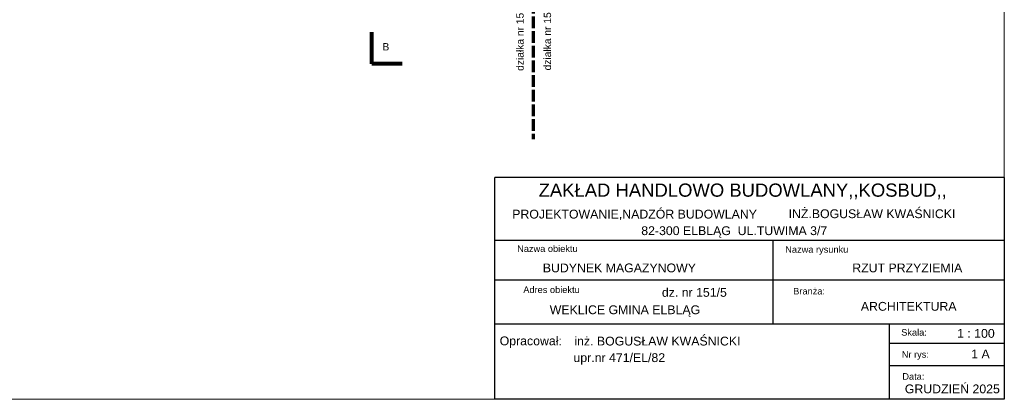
# Model space of a CAD drawing. Header units: millimetres. Extents: x 94902 to 117211, y 64708 to 93779.
# Tile 9 of 37: x 108087 to 110099, y 71771 to 72547. Entities that reach past the tile are written whole.
import ezdxf

# ---------------------------------------------------------------- set-up
doc = ezdxf.new("R2010")
doc.units = ezdxf.units.MM
doc.header["$MEASUREMENT"] = 0
doc.linetypes.add('ACAD_ISO02W100', pattern=[15, 12, -3])
for name, color, linetype, lineweight in [('A-POJ', 7, 'Continuous', 5), ('Grunt', 9, 'Continuous', 80), ('Przerywane', 1, 'ACAD_ISO02W100', 0)]:
    doc.layers.add(name, color=color, linetype=linetype, lineweight=lineweight)
doc.layers.add('Opisy', color=7, linetype='Continuous')
doc.styles.get("Standard").update_dxf_attribs({"font": 'arial.ttf'})

msp = doc.modelspace()

# ---------------------------------------------------------------- linework, layer by layer
at = {"layer": 'A-POJ', "ltscale": 10}
for p, q in [((110099.079, 71771.227), (110099.079, 74541.227)), ((106399.079, 71771.227), (110099.079, 71771.227))]:
    msp.add_line(p, q, dxfattribs=at)
at = {"layer": 'Grunt', "color": 1, "ltscale": 6}
for p, q in [((108806.391, 72456.793), (108806.391, 72521.819)), ((108868.191, 72456.793), (108806.391, 72456.793))]:
    msp.add_line(p, q, dxfattribs=at)
at = {"layer": 'Opisy'}
for p, q in [((109057.76, 71771.227), (109057.76, 72224.644)), ((110099.079, 72224.644), (109057.76, 72224.644)), ((110099.079, 72224.644), (110099.079, 71771.227)), ((110099.079, 72096.018), (109057.76, 72096.018)), ((109626.073, 72096.018), (109626.073, 71924.687)), ((109057.76, 72015.233), (110099.079, 72015.233)), ((110099.079, 71924.687), (109057.76, 71924.687)), ((109863.92, 71924.687), (109863.92, 71771.227)), ((110099.079, 71885.415), (109863.92, 71885.415)), ((109863.92, 71840.62), (110099.079, 71840.62)), ((110099.079, 71771.227), (109057.76, 71771.227))]:
    msp.add_line(p, q, dxfattribs=at)
at = {"layer": 'Przerywane', "lineweight": 70, "ltscale": 2}
msp.add_line((109136.525, 73843.852), (109136.525, 72303.099), dxfattribs=at)

# ---------------------------------------------------------------- texts
at = {"layer": 'Opisy', "ltscale": 30}
for s, p in [('działka nr 151/5', (109116.746, 72442.63)), ('działka nr 151/6', (109172.826, 72443.667))]:
    msp.add_text(s, height=15, rotation=90, dxfattribs=at).set_placement(p)
at = {"layer": 'Opisy'}
for s, height, p in [('B', 15, (108828.248, 72484.394)), ('ZAKŁAD HANDLOWO BUDOWLANY,,KOSBUD,,', 27, (109147.336, 72185.371)), ('PROJEKTOWANIE,NADZÓR BUDOWLANY', 18, (109093.44, 72140.809)), ('INŻ.BOGUSŁAW KWAŚNICKI', 18, (109658.256, 72141.599)), ('82-300 ELBLĄG  UL.TUWIMA 3/7', 18, (109357.143, 72106.947)), ('Nazwa obiektu', 13.5, (109103.435, 72072.482)), ('Nazwa rysunku', 13.5, (109651.376, 72070.801)), ('BUDYNEK MAGAZYNOWY', 18, (109155.954, 72030.849)), ('RZUT PRZYZIEMIA', 18, (109788.391, 72030.849)), ('Adres obiektu', 13.5, (109116.046, 71988.489)), ('dz. nr 151/5', 18, (109399.289, 71980.849)), ('Branża:', 13.5, (109667.664, 71985.583)), ('WEKLICE GMINA ELBLĄG', 18, (109170.097, 71945.29)), ('ARCHITEKTURA', 18, (109805.904, 71952.274)), ('Opracował:', 18, (109067.773, 71881.713)), ('inż. BOGUSŁAW KWAŚNICKI', 18, (109220.402, 71881.251)), ('Skala:', 13.5, (109888.307, 71901.343)), ('1 : 100', 18, (110002.597, 71897.007)), ('upr.nr 471/EL/82', 18, (109218.592, 71847.391)), ('Nr rys:', 13.5, (109889.496, 71856.267)), ('1 A', 18, (110031.497, 71854.958)), ('Data:', 13.5, (109890.685, 71811.191)), ('GRUDZIEŃ 2025', 18, (109895.758, 71783.514))]:
    msp.add_text(s, height=height, dxfattribs=at).set_placement(p)

doc.saveas('drawing.dxf')
